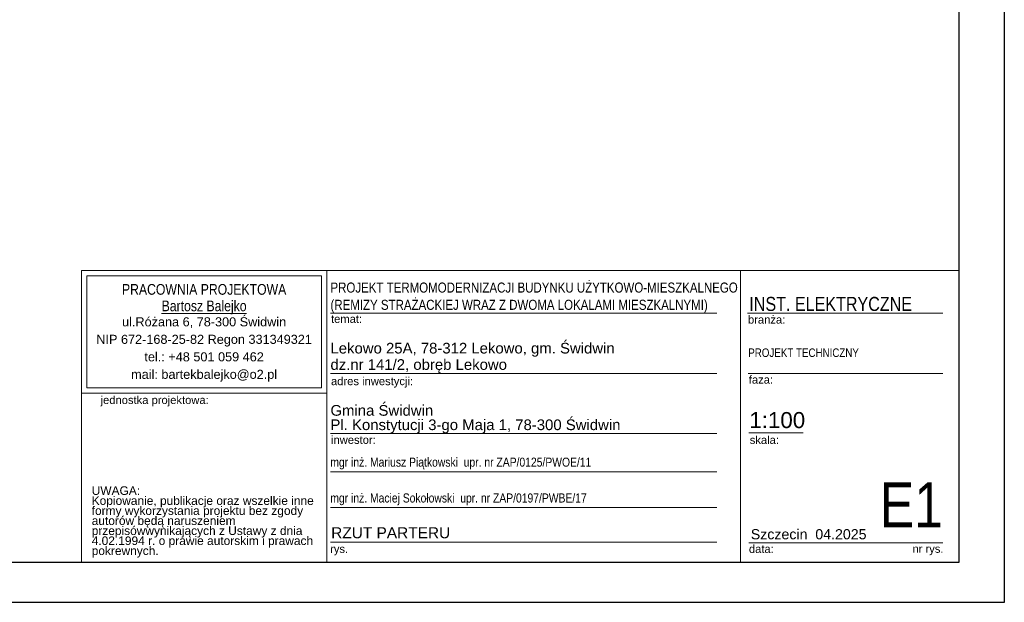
# Model space of a CAD drawing. Extents: x -543332 to -323966, y -9028 to 137422.
# Tile 15 of 250: x -488771 to -469141, y 18961 to 30567. Entities that reach past the tile are written whole.
import ezdxf

# ---------------------------------------------------------------- set-up
doc = ezdxf.new("R2010")
doc.units = 0
doc.header["$MEASUREMENT"] = 0
doc.layers.add('$ IE Tabela', color=7, linetype='Continuous')
for name, color, linetype, lineweight in [('ARCH TABELA_Nr_Pióra__1', 8, 'Continuous', 25), ('ARCH TABELA_Nr_Pióra__21', 8, 'Continuous', 9), ('ARCH TABELA_Nr_Pióra__7', 8, 'Continuous', 13)]:
    doc.layers.add(name, color=color, linetype=linetype, lineweight=lineweight)
doc.styles.add('GENERATED_STYLE_2', font='ARIALN.TTF')
doc.styles.add('GENERATED_STYLE_7', font='ARIALN.TTF')
doc.styles.add('GENERATED_STYLE_8', font='arial.ttf')
doc.styles.add('GENERATED_STYLE_9', font='arial.ttf')

# ---------------------------------------------------------------- blocks, each defined once
blk = doc.blocks.new('a3eee')
at = {"layer": '$ IE Tabela'}
for p, q in [((23930.8, 1206.8), (23930.8, 4176.8)), ((23840.8, 1286.8), (23840.8, 4096.8)), ((19890.8, 1286.8), (23840.8, 1286.8)), ((19730.8, 1206.8), (23930.8, 1206.8))]:
    blk.add_line(p, q, dxfattribs=at)

msp = doc.modelspace()

# ---------------------------------------------------------------- linework, layer by layer
at = {"layer": 'ARCH TABELA_Nr_Pióra__21', "color": 0, "linetype": 'Continuous'}
for p, q in [((-487541, 19761), (-487541, 25572)), ((-487541, 25572), (-482647, 25572)), ((-487541, 23125), (-487541, 25572)), ((-487541, 25572), (-470041, 25572)), ((-482647, 25572), (-482647, 19761)), ((-482647, 23125), (-482647, 25572)), ((-474402, 25572), (-474402, 19761)), ((-470041, 25572), (-470041, 19761)), ((-487434, 23232), (-487434, 25466)), ((-487434, 25466), (-482753, 25466)), ((-482753, 23232), (-482753, 25466)), ((-482647, 19761), (-482647, 25172)), ((-482575, 24722), (-474875, 24722)), ((-474263, 24722), (-470364, 24722)), ((-482575, 23522), (-474875, 23522)), ((-474246, 23522), (-470364, 23522)), ((-487434, 23232), (-482753, 23232)), ((-487541, 23125), (-482647, 23125)), ((-482575, 22322), (-474875, 22322)), ((-474234, 22340), (-473154, 22340)), ((-482575, 21562), (-474875, 21562)), ((-482575, 20848), (-474875, 20848)), ((-482575, 20161), (-474875, 20161)), ((-474234, 20143), (-471952, 20143)), ((-471952, 20143), (-470364, 20143)), ((-487541, 19761), (-482647, 19761)), ((-470041, 19761), (-482647, 19761))]:
    msp.add_line(p, q, dxfattribs=at)

# ---------------------------------------------------------------- block references
at = {"layer": '$ IE Tabela', "transparency": 33554687, "xscale": 10, "yscale": 10, "zscale": 10}
msp.add_blockref('a3eee', (-708448, 6893), dxfattribs=at)

# ---------------------------------------------------------------- texts
at = {"layer": 'ARCH TABELA_Nr_Pióra__1', "color": 0, "linetype": 'Continuous', "insert": (-482575, 24727), "char_height": 200, "attachment_point": 7, "line_spacing_factor": 1.031617, "style": 'GENERATED_STYLE_7'}
msp.add_mtext('\\pt22543.4;PROJEKT TERMOMODERNIZACJI BUDYNKU UŻYTKOWO-MIESZKALNEGO\\P\\pt;(REMIZY STRAŻACKIEJ WRAZ Z DWOMA LOKALAMI MIESZKALNYMI)', dxfattribs=at)
at = {"layer": 'ARCH TABELA_Nr_Pióra__1', "color": 0, "linetype": 'Continuous', "insert": (-482561, 20456), "char_height": 220, "attachment_point": 1, "style": 'GENERATED_STYLE_9'}
msp.add_mtext('RZUT PARTERU', dxfattribs=at)
at = {"layer": 'ARCH TABELA_Nr_Pióra__21', "color": 0, "linetype": 'Continuous', "insert": (-482575, 22327), "char_height": 212.77, "attachment_point": 7, "line_spacing_factor": 0.807442, "style": 'GENERATED_STYLE_8'}
msp.add_mtext('{Gmina Świdwin\\PPl. Konstytucji 3-go Maja 1, 78-300 Świdwin}', dxfattribs=at)
at = {"layer": 'ARCH TABELA_Nr_Pióra__7', "color": 0, "linetype": 'Continuous'}
for s, insert, char_height, attachment_point, line_spacing_factor, style in [('{PRACOWNIA PROJEKTOWA\\P\\LBartosz Balejko}', (-485094, 25301), 212.77, 2, 0.926719, 'GENERATED_STYLE_2'), ('{Lekowo 25A, 78-312 Lekowo, gm. Świdwin\\Pdz.nr 141/2, obręb Lekowo}', (-482575, 23527), 212.77, 7, 0.918867, 'GENERATED_STYLE_8'), ('PROJEKT TECHNICZNY', (-474246, 24018), 170, 1, 0.923713, 'GENERATED_STYLE_7')]:
    msp.add_mtext(s, dxfattribs=dict(at, insert=insert, char_height=char_height, attachment_point=attachment_point, line_spacing_factor=line_spacing_factor, style=style))
for s, insert, char_height, attachment_point, style in [('INST. ELEKTRYCZNE', (-474224, 25045), 280, 1, 'GENERATED_STYLE_7'), ('{temat:}', (-482564, 24686), 159.6, 1, 'GENERATED_STYLE_8'), ('{branża:}', (-474251, 24673), 159.6, 1, 'GENERATED_STYLE_8'), ('{adres inwestycji:}', (-482564, 23446), 159.58, 1, 'GENERATED_STYLE_8'), ('{faza:}', (-474234, 23477), 159.6, 1, 'GENERATED_STYLE_8'), ('{jednostka projektowa:}', (-487158, 23071), 159.58, 1, 'GENERATED_STYLE_8'), ('1:100', (-474226, 22751), 319.2, 1, 'GENERATED_STYLE_8'), ('{inwestor:}', (-482564, 22277), 159.58, 1, 'GENERATED_STYLE_8'), ('{skala:}', (-474216, 22275), 159.6, 1, 'GENERATED_STYLE_8'), ('mgr inż. Mariusz Piątkowski  upr. nr ZAP/0125/PWOE/11', (-482577, 21843), 180, 1, 'GENERATED_STYLE_7'), ('E1', (-470364, 21352), 900, 3, 'GENERATED_STYLE_7'), ('mgr inż. Maciej Sokołowski  upr. nr ZAP/0197/PWBE/17', (-482577, 21129), 180, 1, 'GENERATED_STYLE_7'), ('Szczecin  04.2025', (-474195, 20418), 202.13, 1, 'GENERATED_STYLE_8'), ('{rys.}', (-482582, 20104), 159.6, 1, 'GENERATED_STYLE_8'), ('{data:}', (-474232, 20104), 159.6, 1, 'GENERATED_STYLE_8'), ('{nr rys.}', (-470972, 20107), 159.6, 1, 'GENERATED_STYLE_8')]:
    msp.add_mtext(s, dxfattribs=dict(at, insert=insert, char_height=char_height, attachment_point=attachment_point, style=style))
at = {"layer": 'ARCH TABELA_Nr_Pióra__7', "color": 0, "linetype": 'Continuous', "style": 'GENERATED_STYLE_8'}
for s, insert, char_height, width, attachment_point, line_spacing_factor in [('{ul.Różana 6, 78-300 Świdwin\\PNIP 672-168-25-82 Regon 331349321\\Ptel.: +48 501 059 462\\Pmail: bartekbalejko@o2.pl}', (-485094, 24639), 180.85, 4680.85, 2, 1.156383), ('{UWAGA:\\PKopiowanie, publikacje oraz wszelkie inne formy wykorzystania projektu bez zgody autorów będą naruszeniem przepisówwynikających z Ustawy z dnia 4.02.1994 r. o prawie autorskim i prawach pokrewnych.}', (-487335, 21271), 170.213, 4483.41, 1, 0.703415)]:
    msp.add_mtext(s, dxfattribs=dict(at, insert=insert, char_height=char_height, width=width, attachment_point=attachment_point, line_spacing_factor=line_spacing_factor))

doc.saveas('drawing.dxf')
